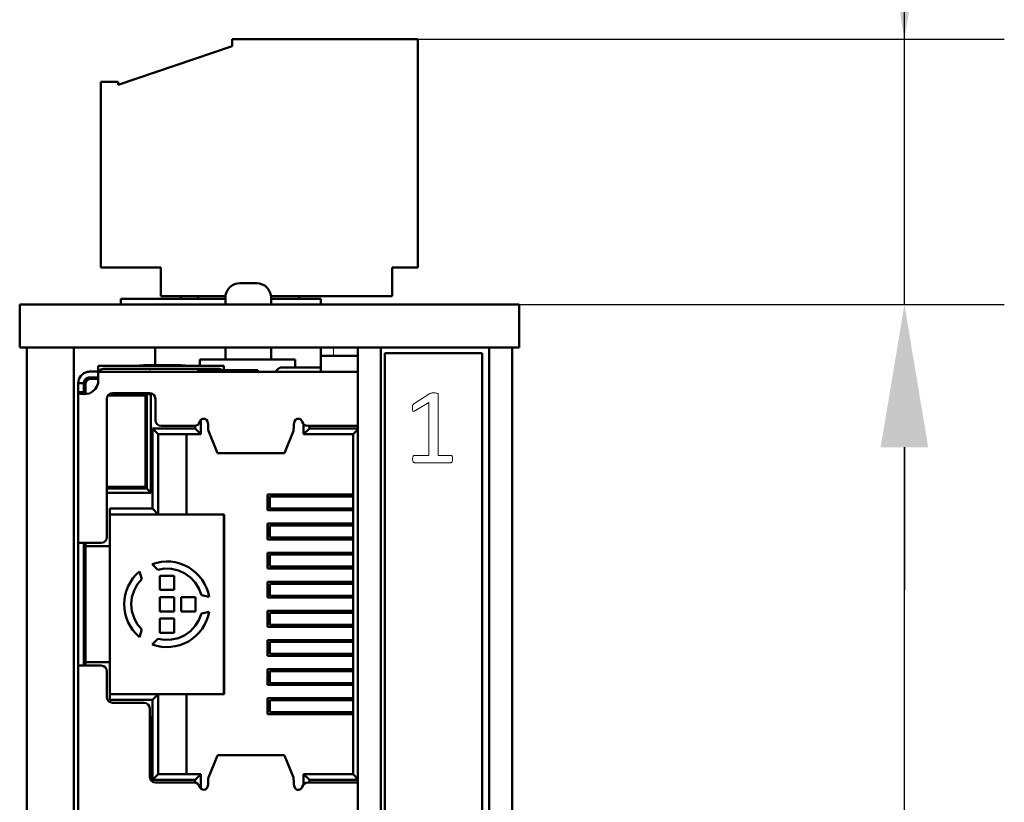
# Model space of a CAD drawing. Header units: millimetres. Extents: x 5 to 292, y 5 to 205.
# Tile 17 of 18: x 189 to 206, y 135 to 149. Entities that reach past the tile are written whole.
import ezdxf

# ---------------------------------------------------------------- set-up
doc = ezdxf.new("R2010")
doc.units = ezdxf.units.MM
doc.styles.add('TextStyle_1', font='Arial.TTF', dxfattribs={"height": 3.5})
doc.dimstyles.new('DIM_ST_1', dxfattribs={"dimtxt": 3.5, "dimasz": 2.5, "dimexe": 1.75, "dimexo": 0, "dimgap": 0.4375, "dimtad": 1, "dimlfac": 2, "dimrnd": 0.01, "dimdsep": 46, "dimtxsty": 'TextStyle_1', "dimcen": 0.09, "dimclrd": 7, "dimclre": 7, "dimclrt": 7, "dimazin": 0, "dimtfac": 1, "dimtdec": 0, "dimtmove": 0, "dimatfit": 3, "dimldrblk": 'NONE', "dimfxl": 1, "dimtvp": 1, "dimtolj": 1, "dimarcsym": 0})
doc.dimstyles.new('DIM_ST_2', dxfattribs={"dimtxt": 3.5, "dimasz": 2.5, "dimexe": 1.75, "dimexo": 0, "dimgap": 0.4375, "dimtad": 1, "dimlfac": 2, "dimrnd": 0.01, "dimdsep": 46, "dimtxsty": 'TextStyle_1', "dimcen": 0.09, "dimclrd": 7, "dimclre": 7, "dimclrt": 7, "dimazin": 0, "dimtfac": 1, "dimtdec": 0, "dimtmove": 0, "dimatfit": 3, "dimldrblk": 'NONE', "dimfxl": 1, "dimtvp": 1, "dimtolj": 1, "dimarcsym": 0})

# ---------------------------------------------------------------- blocks, each defined once
blk = doc.blocks.new('*D7')
at = {"color": 7, "lineweight": -2}
for p, q in [((197.521, 144.01), (206.396, 144.01)), ((204.646, 102.01), (204.646, 141.51)), ((197.521, 99.51), (206.396, 99.51))]:
    blk.add_line(p, q, dxfattribs=at)
at = {"color": 7}
for points in [[(205.062, 141.51), (204.229, 141.51), (204.646, 144.01)], [(204.229, 102.01), (205.062, 102.01), (204.646, 99.51)]]:
    blk.add_solid(points, dxfattribs=at)
at = {"layer": 'Defpoints', "color": 0}
for p in [(197.521, 144.01), (204.646, 144.01), (197.521, 99.51)]:
    blk.add_point(p, dxfattribs=at)
at = {"color": 7, "insert": (202.421, 121.76), "char_height": 3.5, "attachment_point": 5, "rotation": 90, "style": 'TextStyle_1'}
blk.add_mtext('\\A1;89{\\H0.5x;\\S^ ;}', dxfattribs=at)
blk = doc.blocks.new('_None')
blk = doc.blocks.new('*D8')
at = {"color": 7, "lineweight": -2}
for p, q in [((204.646, 148.66), (204.646, 160.902)), ((204.646, 151.16), (204.646, 153.66)), ((196.12, 148.66), (206.396, 148.66)), ((204.646, 144.01), (204.646, 148.66)), ((197.521, 144.01), (206.396, 144.01)), ((204.646, 141.51), (204.646, 139.01))]:
    blk.add_line(p, q, dxfattribs=at)
at = {"color": 7}
for points in [[(204.229, 151.16), (205.062, 151.16), (204.646, 148.66)], [(205.062, 141.51), (204.229, 141.51), (204.646, 144.01)]]:
    blk.add_solid(points, dxfattribs=at)
at = {"layer": 'Defpoints', "color": 0}
for p in [(196.12, 148.66), (204.646, 148.66), (197.521, 144.01)]:
    blk.add_point(p, dxfattribs=at)
at = {"color": 7, "insert": (202.421, 157.281), "char_height": 3.5, "attachment_point": 5, "rotation": 90, "style": 'TextStyle_1'}
blk.add_mtext('\\A1;9.3{\\H0.5x;\\S^ ;}', dxfattribs=at)
blk = doc.blocks.new('Seite_1')
at = {"color": 7, "linetype": 'Continuous', "lineweight": 50}
for p, q in [((193.5496, 144.0104), (193.5496, 144.1342)), ((189.1456, 144.0104), (189.5206, 144.0104)), ((189.1456, 143.2604), (189.1456, 144.0104)), ((189.5206, 144.0104), (197.5206, 144.0104)), ((197.5206, 144.0104), (197.8956, 144.0104)), ((197.8956, 144.0104), (197.8956, 143.2604)), ((189.5206, 143.2604), (189.1456, 143.2604)), ((189.2706, 100.2604), (189.2706, 143.2604)), ((189.5206, 143.2604), (197.5206, 143.2604)), ((190.0954, 143.2604), (190.0954, 100.2604)), ((191.5206, 143.2604), (191.5206, 142.9473)), ((193.5496, 143.0467), (193.5496, 143.2604)), ((195.0706, 100.2604), (195.0706, 143.2604)), ((195.4706, 143.2604), (195.4706, 100.2604)), ((197.3706, 100.2604), (197.3706, 143.2604)), ((197.8956, 143.2604), (197.5206, 143.2604)), ((197.7706, 143.2604), (197.7706, 100.2604)), ((195.5456, 100.3604), (195.5456, 143.1604)), ((195.5456, 143.1604), (197.2456, 143.1604)), ((197.2456, 143.1604), (197.2456, 100.3604)), ((192.6099, 141.4056), (193.7856, 141.4056)), ((193.5289, 140.6505), (193.5289, 140.4403)), ((193.5289, 140.1405), (193.5289, 139.9303)), ((193.5289, 139.6305), (193.5289, 139.4203)), ((193.5289, 139.1205), (193.5289, 138.9103)), ((193.5289, 138.6105), (193.5289, 138.4003)), ((193.5289, 138.1005), (193.5289, 137.8903)), ((193.5289, 137.5905), (193.5289, 137.3803)), ((193.5289, 137.0805), (193.5289, 136.8703)), ((193.7856, 136.1153), (192.6099, 136.1153))]:
    blk.add_line(p, q, dxfattribs=at)
at = {"color": 7, "linetype": 'Continuous', "lineweight": 9}
for p, q in [((194.6456, 143.1104), (194.6456, 143.2604)), ((196.0519, 142.2718), (196.3305, 142.451)), ((196.4774, 142.436), (196.4774, 141.3694)), ((196.3156, 142.2934), (196.0818, 142.1527)), ((196.3156, 141.3694), (196.3156, 142.2934)), ((196.0631, 141.3694), (196.3156, 141.3694)), ((196.4774, 141.3694), (196.6969, 141.3694)), ((196.6969, 141.2404), (196.0632, 141.2404))]:
    blk.add_line(p, q, dxfattribs=at)
at = {"color": 7, "lineweight": 50, "flags": 128}
for points in [[(190.8696, 147.8601), (192.8696, 148.5351)], [(192.8696, 148.6601), (195.7446, 148.6601)], [(192.8696, 148.5351), (192.8696, 148.6601)], [(195.7446, 148.6601), (196.1196, 148.6601)], [(196.1196, 148.6601), (196.1196, 144.6601)], [(190.5696, 147.9101), (190.8696, 147.9101)], [(190.5696, 144.6601), (190.5696, 147.9101)], [(190.8696, 147.9101), (190.8696, 147.8601)], [(191.6196, 144.6601), (190.5696, 144.6601)], [(191.6196, 144.1601), (191.6196, 144.6601)], [(195.6696, 144.6601), (195.6696, 144.1601)], [(196.1196, 144.6601), (195.6696, 144.6601)], [(193.0025, 144.3842), (192.96, 144.3808), (192.9245, 144.3724), (192.8963, 144.3617), (192.8748, 144.3507), (192.8555, 144.3384), (192.8422, 144.3283), (192.8285, 144.3163), (192.8076, 144.2941), (192.7847, 144.2618), (192.7611, 144.2091), (192.7528, 144.1743), (192.7496, 144.1342)], [(193.0025, 144.3842), (193.0173, 144.3842), (193.0435, 144.3842), (193.0789, 144.3842), (193.1203, 144.3842), (193.1643, 144.3842), (193.207, 144.3842), (193.2447, 144.3842), (193.2743, 144.3842), (193.2931, 144.3842), (193.2996, 144.3842)], [(193.2996, 144.3842), (193.3484, 144.3794), (193.3953, 144.3651), (193.4385, 144.342), (193.4764, 144.311), (193.5074, 144.2731), (193.5306, 144.2299), (193.5448, 144.183), (193.5496, 144.1342)], [(190.9196, 144.1104), (192.7496, 144.1104)], [(190.9196, 144.1104), (190.9196, 144.0104)], [(192.7517, 144.1601), (191.6196, 144.1601)], [(191.9696, 144.1104), (191.9696, 144.1601)], [(192.2696, 144.1104), (192.2696, 144.1601)], [(192.7496, 144.0104), (192.7496, 144.1342)], [(195.6696, 144.1601), (193.547, 144.1601)], [(193.5496, 144.1104), (194.4196, 144.1104)], [(194.0446, 144.1104), (194.0446, 144.1601)], [(194.4196, 144.1104), (194.4196, 144.0104)], [(192.7496, 143.0467), (192.7496, 143.2604)], [(194.4196, 143.2604), (194.4196, 143.1174)], [(192.2996, 143.0467), (193.9696, 143.0467)], [(192.2996, 143.0467), (192.2996, 142.9354)], [(193.9696, 143.0467), (193.9696, 142.9101)], [(194.4206, 142.8351), (194.4206, 143.1104)], [(194.4206, 143.1104), (195.0706, 143.1104)], [(190.3326, 142.8318), (190.2684, 142.8074), (190.2163, 142.7627), (190.1824, 142.7031), (190.1706, 142.6354)], [(190.3706, 142.8354), (190.3519, 142.8345), (190.3326, 142.8318)], [(190.3706, 142.8354), (190.3951, 142.8354), (190.4145, 142.8354)], [(190.4145, 142.8354), (190.5158, 142.8354)], [(190.5222, 142.9354), (190.5298, 142.9354), (190.5514, 142.9354), (190.5839, 142.9354), (190.6222, 142.9354)], [(190.5222, 142.9354), (190.5222, 142.8354)], [(190.5355, 142.8354), (190.5256, 142.8354), (190.5222, 142.8354)], [(195.0706, 142.8351), (190.5228, 142.8351)], [(190.5228, 142.7009), (190.5228, 142.7552), (190.5228, 142.7982), (190.5228, 142.8257), (190.5228, 142.8351)], [(190.5355, 142.8354), (190.5504, 142.8551), (190.5694, 142.8704), (190.5927, 142.8812), (190.6065, 142.8843), (190.6222, 142.8854)], [(190.6222, 142.9354), (192.6222, 142.9354)], [(192.6222, 142.8854), (190.6222, 142.8854)], [(191.2283, 142.9354), (191.2492, 142.9415), (191.281, 142.9458), (191.3182, 142.9473)], [(191.3182, 142.9473), (191.9773, 142.9473)], [(191.4169, 142.8354), (191.4303, 142.8354), (191.435, 142.8354)], [(191.9773, 142.9473), (192.0145, 142.9458), (192.0464, 142.9415), (192.0672, 142.9354)], [(193.3206, 142.8604), (192.2706, 142.8604)], [(192.2706, 142.8351), (192.2706, 142.8604)], [(192.6222, 142.9354), (192.6604, 142.9354), (192.6929, 142.9354), (192.7145, 142.9354), (192.7222, 142.9354)], [(192.6222, 142.8854), (192.6378, 142.8843), (192.6516, 142.8812), (192.6749, 142.8704), (192.6873, 142.8604)], [(192.7222, 142.8604), (192.7222, 142.9354)], [(193.3206, 142.8604), (193.3206, 142.8351)], [(193.7478, 142.9101), (193.7613, 142.9101), (193.799, 142.9101), (193.8559, 142.9101), (193.9228, 142.9101)], [(194.4206, 142.9101), (193.9228, 142.9101)], [(190.2706, 142.6354), (190.2749, 142.6645), (190.2875, 142.6911), (190.3073, 142.7129), (190.3326, 142.7279)], [(190.3956, 142.7104), (190.3573, 142.7028), (190.3249, 142.6811), (190.3032, 142.6487), (190.2956, 142.6104)], [(190.3326, 142.7279), (190.3517, 142.7336), (190.3706, 142.7354)], [(190.4145, 142.7354), (190.3951, 142.7354), (190.3706, 142.7354)], [(190.5228, 142.7104), (190.3956, 142.7104)], [(190.5222, 142.7354), (190.4145, 142.7354)], [(190.5228, 142.7009), (190.5177, 142.6351)], [(190.5222, 142.7354), (190.518, 142.7104)], [(190.2706, 142.6354), (190.1706, 142.6354)], [(190.1706, 142.4768), (190.1706, 142.5077), (190.1706, 142.5455), (190.1706, 142.5886), (190.1706, 142.6354)], [(190.2706, 142.6354), (190.2706, 142.5886), (190.2706, 142.5455), (190.2706, 142.5077), (190.2706, 142.4768)], [(190.2956, 142.4604), (190.2956, 142.5178), (190.2956, 142.5665), (190.2956, 142.5989), (190.2956, 142.6104)], [(190.5177, 142.6351), (190.4985, 142.578), (190.4663, 142.5271), (190.4228, 142.4854), (190.3706, 142.4554)], [(190.2706, 142.4768), (190.1706, 142.4768)], [(190.3706, 142.4554), (190.3119, 142.4449), (190.28, 142.4435), (190.2483, 142.4449), (190.2188, 142.4489), (190.194, 142.4555), (190.1769, 142.4649), (190.1706, 142.4768)], [(190.1706, 142.4768), (190.1706, 139.8354)], [(190.3112, 142.4448), (190.3072, 142.4453), (190.2926, 142.4497), (190.2809, 142.4566), (190.2733, 142.4657), (190.2706, 142.4768)], [(190.2956, 142.4604), (190.2956, 142.4488)], [(190.6728, 142.3604), (190.6804, 142.3987), (190.7021, 142.4311), (190.7345, 142.4528), (190.7728, 142.4604)], [(190.6728, 139.9354), (190.6728, 142.3604)], [(190.6916, 142.4154), (191.3481, 142.4154)], [(190.716, 142.4404), (191.4456, 142.4404)], [(190.7706, 142.4404), (190.79, 142.4154)], [(190.7706, 142.4404), (190.7706, 142.4154)], [(191.4228, 142.4604), (190.7728, 142.4604)], [(191.2025, 142.4154), (191.2206, 142.4404)], [(191.2206, 142.4404), (191.2206, 142.4154)], [(191.3481, 142.4154), (191.3481, 140.8154)], [(191.3706, 140.7904), (191.3706, 142.4404)], [(191.4228, 142.4604), (191.461, 142.4528), (191.4935, 142.4311), (191.5152, 142.3987), (191.5228, 142.3604)], [(191.4456, 142.4404), (191.4456, 140.7154)], [(191.5228, 141.9854), (191.5228, 142.3604)], [(191.5228, 141.9854), (191.5304, 141.9472), (191.5521, 141.9147), (191.5845, 141.893), (191.6228, 141.8854)], [(192.2999, 141.9569), (192.3103, 141.9784), (192.3269, 141.9956), (192.3481, 142.0066), (192.3717, 142.0104)], [(192.3206, 141.7379), (192.3206, 141.989)], [(192.3717, 142.0104), (192.3963, 142.0063), (192.4181, 141.9943)], [(192.4181, 141.9943), (192.4368, 141.9603), (192.4467, 141.9178)], [(193.9488, 141.9178), (193.9587, 141.9603), (193.9774, 141.9943)], [(193.9774, 141.9943), (193.9992, 142.0063), (194.0238, 142.0104)], [(194.0238, 142.0104), (194.0474, 142.0066), (194.0686, 141.9956), (194.0853, 141.9784), (194.0957, 141.9569)], [(191.4706, 141.8379), (191.5706, 141.7379)], [(191.4706, 141.8379), (191.4706, 140.4354)], [(192.2206, 141.8379), (191.4706, 141.8379)], [(191.6228, 141.8854), (192.204, 141.8854)], [(192.204, 141.8854), (192.2355, 141.8905), (192.2638, 141.9053), (192.286, 141.9281), (192.2999, 141.9569)], [(192.2206, 141.8881), (192.2206, 141.8379)], [(192.2206, 141.8379), (192.3206, 141.7379)], [(192.4467, 141.8616), (192.4467, 141.9178)], [(192.4467, 141.8616), (192.4502, 141.8198), (192.4538, 141.7974)], [(192.4538, 141.7974), (192.61, 141.4094)], [(193.7855, 141.4094), (193.9418, 141.7974)], [(193.9418, 141.7974), (193.9453, 141.8198), (193.9488, 141.8616)], [(193.9488, 141.9178), (193.9488, 141.8616)], [(194.0957, 141.9569), (194.1096, 141.9281), (194.1318, 141.9053), (194.16, 141.8905), (194.1915, 141.8854)], [(194.1206, 141.9168), (194.1206, 141.7379)], [(194.2206, 141.8379), (194.1206, 141.7379)], [(194.1915, 141.8854), (195.0378, 141.8854)], [(194.2206, 141.8379), (194.2206, 141.8854)], [(195.0706, 141.8379), (194.2206, 141.8379)], [(195.0706, 141.8229), (194.9856, 141.7379)], [(195.0378, 141.8854), (195.0706, 141.8789)], [(191.5706, 140.3354), (191.5706, 141.7379)], [(191.5706, 141.7379), (192.3206, 141.7379)], [(192.0706, 141.7379), (192.0706, 140.3354)], [(194.1206, 141.7379), (194.9856, 141.7379)], [(194.9856, 141.7379), (194.9856, 135.7829)], [(192.61, 141.4094), (192.6124, 141.4075)], [(193.7831, 141.4075), (193.7855, 141.4094)], [(191.3481, 140.8154), (190.6728, 140.8154)], [(190.6728, 140.7904), (191.3706, 140.7904)], [(190.7706, 140.7904), (190.7746, 140.8154)], [(190.7706, 140.8154), (190.7706, 140.7904)], [(191.2168, 140.8154), (191.2206, 140.7904)], [(191.2206, 140.8154), (191.2206, 140.7904)], [(191.3706, 140.7904), (191.4456, 140.7154)], [(191.4456, 140.7154), (190.6728, 140.7154)], [(193.4856, 140.6829), (193.4856, 140.4079)], [(194.9856, 140.6829), (193.4856, 140.6829)], [(193.5307, 140.6504), (193.5317, 140.6504), (193.5483, 140.6504)], [(194.9856, 140.6504), (193.5483, 140.6504)], [(193.9856, 140.6829), (193.9856, 140.6504)], [(193.9956, 140.6604), (193.9956, 140.6829)], [(193.9956, 140.6604), (194.0013, 140.6604), (194.0184, 140.6604), (194.0461, 140.6604), (194.0834, 140.6604), (194.1289, 140.6604), (194.1808, 140.6604), (194.2371, 140.6604), (194.2956, 140.6604)], [(193.9956, 140.6604), (193.9956, 140.6504)], [(194.1456, 140.6829), (194.1456, 140.6704)], [(194.1456, 140.6704), (194.1456, 140.6604)], [(194.1456, 140.6704), (194.2706, 140.6704)], [(194.2196, 140.6704), (194.2196, 140.6604)], [(194.2706, 140.6704), (194.2706, 140.6829)], [(194.2956, 140.6604), (194.9856, 140.6604)], [(194.4206, 140.6604), (194.4206, 140.6829)], [(190.7256, 139.7754), (190.7256, 140.4354)], [(191.4706, 140.4354), (190.7256, 140.4354)], [(191.4706, 140.4354), (191.5706, 140.3354)], [(193.5483, 140.4404), (193.5317, 140.4404), (193.5307, 140.4404)], [(193.5483, 140.4404), (194.9856, 140.4404)], [(193.9856, 140.4404), (193.9856, 140.4079)], [(193.9956, 140.4404), (193.9956, 140.4304)], [(193.9956, 140.4079), (193.9956, 140.4304)], [(194.2956, 140.4304), (194.2371, 140.4304), (194.1808, 140.4304), (194.1289, 140.4304), (194.0834, 140.4304), (194.0461, 140.4304), (194.0184, 140.4304), (194.0013, 140.4304), (193.9956, 140.4304)], [(194.1456, 140.4304), (194.1456, 140.4204)], [(194.1456, 140.4204), (194.1456, 140.4079)], [(194.2706, 140.4204), (194.1456, 140.4204)], [(194.2196, 140.4304), (194.2196, 140.4204)], [(194.2706, 140.4079), (194.2706, 140.4204)], [(194.9856, 140.4304), (194.2956, 140.4304)], [(194.4206, 140.4079), (194.4206, 140.4304)], [(190.7256, 140.3354), (190.7256, 137.7524)], [(190.7256, 140.3354), (191.5706, 140.3354)], [(192.0706, 140.3354), (191.5706, 140.3354)], [(192.7256, 140.3354), (192.0706, 140.3354)], [(192.7222, 137.1854), (192.7222, 140.3354)], [(192.7256, 137.1854), (192.7256, 140.3354)], [(193.4856, 140.4079), (194.9856, 140.4079)], [(193.4856, 140.1729), (193.4856, 139.8979)], [(194.9856, 140.1729), (193.4856, 140.1729)], [(193.5307, 140.1404), (193.5317, 140.1404), (193.5483, 140.1404)], [(194.9856, 140.1404), (193.5483, 140.1404)], [(193.9856, 140.1729), (193.9856, 140.1404)], [(193.9956, 140.1504), (193.9956, 140.1729)], [(193.9956, 140.1504), (194.0013, 140.1504), (194.0184, 140.1504), (194.0461, 140.1504), (194.0834, 140.1504), (194.1289, 140.1504), (194.1808, 140.1504), (194.2371, 140.1504), (194.2956, 140.1504)], [(193.9956, 140.1504), (193.9956, 140.1404)], [(194.1456, 140.1729), (194.1456, 140.1604)], [(194.1456, 140.1604), (194.1456, 140.1504)], [(194.1456, 140.1604), (194.2706, 140.1604)], [(194.1696, 140.1604), (194.1696, 140.1504)], [(194.1696, 140.1604), (194.1696, 140.1504)], [(194.2706, 140.1604), (194.2706, 140.1729)], [(194.2956, 140.1504), (194.9856, 140.1504)], [(194.3696, 140.1504), (194.3696, 140.1729)], [(194.3696, 140.1504), (194.3696, 140.1729)], [(194.4206, 140.1504), (194.4206, 140.1729)], [(190.5728, 139.8354), (190.611, 139.843), (190.6435, 139.8647), (190.6652, 139.8972), (190.6728, 139.9354)], [(193.4856, 139.8979), (194.9856, 139.8979)], [(193.5483, 139.9304), (193.5317, 139.9304), (193.5307, 139.9304)], [(193.5483, 139.9304), (194.9856, 139.9304)], [(193.9856, 139.9304), (193.9856, 139.8979)], [(193.9956, 139.9304), (193.9956, 139.9204)], [(193.9956, 139.8979), (193.9956, 139.9204)], [(194.2956, 139.9204), (194.2371, 139.9204), (194.1808, 139.9204), (194.1289, 139.9204), (194.0834, 139.9204), (194.0461, 139.9204), (194.0184, 139.9204), (194.0013, 139.9204), (193.9956, 139.9204)], [(194.1456, 139.9204), (194.1456, 139.9104)], [(194.1456, 139.9104), (194.1456, 139.8979)], [(194.2706, 139.9104), (194.1456, 139.9104)], [(194.1696, 139.9204), (194.1696, 139.9104)], [(194.1696, 139.9104), (194.1696, 139.9204)], [(194.2706, 139.8979), (194.2706, 139.9104)], [(194.9856, 139.9204), (194.2956, 139.9204)], [(194.3696, 139.8979), (194.3696, 139.9204)], [(194.4206, 139.8979), (194.4206, 139.9204)], [(190.3706, 139.8354), (190.3316, 139.8354), (190.294, 139.8354), (190.2595, 139.8354), (190.2292, 139.8354), (190.2043, 139.8354), (190.1858, 139.8354), (190.1744, 139.8354), (190.1706, 139.8354)], [(190.1706, 137.6924), (190.1706, 139.8284)], [(190.2706, 137.6854), (190.2706, 139.8354)], [(190.2956, 139.8354), (190.2956, 139.7754)], [(190.3956, 139.7754), (190.3573, 139.7754), (190.3249, 139.7754), (190.3032, 139.7754), (190.2956, 139.7754)], [(190.2956, 137.7524), (190.2956, 139.7684)], [(190.3706, 139.8354), (190.5728, 139.8354)], [(190.3956, 139.7754), (190.7256, 139.7754)], [(193.4856, 139.6629), (193.4856, 139.3879)], [(194.9856, 139.6629), (193.4856, 139.6629)], [(193.5307, 139.6304), (193.5317, 139.6304), (193.5483, 139.6304)], [(194.9856, 139.6304), (193.5483, 139.6304)], [(193.9856, 139.6629), (193.9856, 139.6304)], [(193.9956, 139.6404), (193.9956, 139.6629)], [(193.9956, 139.6404), (194.0013, 139.6404), (194.0184, 139.6404), (194.0461, 139.6404), (194.0834, 139.6404), (194.1289, 139.6404), (194.1808, 139.6404), (194.2371, 139.6404), (194.2956, 139.6404)], [(193.9956, 139.6404), (193.9956, 139.6304)], [(194.1456, 139.6629), (194.1456, 139.6504)], [(194.1456, 139.6504), (194.1456, 139.6404)], [(194.1456, 139.6504), (194.2706, 139.6504)], [(194.1696, 139.6504), (194.1696, 139.6404)], [(194.1696, 139.6404), (194.1696, 139.6504)], [(194.2706, 139.6504), (194.2706, 139.6629)], [(194.2956, 139.6404), (194.9856, 139.6404)], [(194.3696, 139.6404), (194.3696, 139.6629)], [(194.4206, 139.6404), (194.4206, 139.6629)], [(192.4642, 138.8907), (192.4456, 138.9703), (192.4185, 139.0474), (192.3831, 139.1212), (192.3399, 139.1906), (192.2895, 139.2549), (192.2323, 139.3134), (192.1691, 139.3653), (192.1006, 139.4099), (192.0276, 139.4469), (191.9511, 139.4757), (191.8719, 139.496), (191.7909, 139.5076), (191.7092, 139.5103), (191.6277, 139.504), (191.5473, 139.4889), (191.4691, 139.4652)], [(191.4691, 139.4652), (191.5638, 139.3641)], [(191.5638, 139.3641), (191.6847, 139.3841), (191.8072, 139.3801), (191.9265, 139.3523), (192.0381, 139.3017), (192.1377, 139.2303), (192.2214, 139.1409), (192.2861, 139.0369), (192.3293, 138.9222)], [(193.4856, 139.3879), (194.9856, 139.3879)], [(193.5483, 139.4204), (193.5317, 139.4204), (193.5307, 139.4204)], [(193.5483, 139.4204), (194.9856, 139.4204)], [(193.9856, 139.4204), (193.9856, 139.3879)], [(193.9956, 139.4204), (193.9956, 139.4104)], [(193.9956, 139.3879), (193.9956, 139.4104)], [(194.2956, 139.4104), (194.2371, 139.4104), (194.1808, 139.4104), (194.1289, 139.4104), (194.0834, 139.4104), (194.0461, 139.4104), (194.0184, 139.4104), (194.0013, 139.4104), (193.9956, 139.4104)], [(194.1456, 139.4104), (194.1456, 139.4004)], [(194.1456, 139.4004), (194.1456, 139.3879)], [(194.2706, 139.4004), (194.1456, 139.4004)], [(194.1696, 139.4104), (194.1696, 139.4004)], [(194.1696, 139.4004), (194.1696, 139.4104)], [(194.2706, 139.3879), (194.2706, 139.4004)], [(194.9856, 139.4104), (194.2956, 139.4104)], [(194.3696, 139.3879), (194.3696, 139.4104)], [(194.3696, 139.4104), (194.3696, 139.3879)], [(194.4206, 139.3879), (194.4206, 139.4104)], [(190.2956, 139.2668), (190.2865, 139.2748), (190.2756, 139.2962), (190.2706, 139.3303)], [(190.2956, 139.291), (190.283, 139.2816)], [(191.2435, 139.335), (191.1838, 139.2791), (191.1306, 139.217), (191.0844, 139.1495), (191.0459, 139.0774), (191.0154, 139.0015), (190.9934, 138.9228), (190.98, 138.8421), (190.9756, 138.7604), (190.98, 138.6788), (190.9934, 138.5981), (191.0154, 138.5194), (191.0459, 138.4435), (191.0844, 138.3713), (191.1306, 138.3039), (191.1838, 138.2418), (191.2435, 138.1859)], [(191.2836, 139.2024), (191.2435, 139.335)], [(191.8506, 139.2604), (191.6006, 139.2604)], [(191.6006, 139.2604), (191.6006, 139.0104)], [(191.8506, 139.0104), (191.8506, 139.2604)], [(191.2836, 138.3185), (191.2059, 138.4132), (191.1482, 138.5213), (191.1126, 138.6385), (191.1006, 138.7604), (191.1126, 138.8824), (191.1482, 138.9996), (191.2059, 139.1077), (191.2836, 139.2024)], [(193.4856, 139.1529), (193.4856, 138.8779)], [(194.9856, 139.1529), (193.4856, 139.1529)], [(193.5307, 139.1204), (193.5317, 139.1204), (193.5483, 139.1204)], [(194.9856, 139.1204), (193.5483, 139.1204)], [(193.9856, 139.1529), (193.9856, 139.1204)], [(193.9956, 139.1304), (193.9956, 139.1529)], [(193.9956, 139.1304), (194.0013, 139.1304), (194.0184, 139.1304), (194.0461, 139.1304), (194.0834, 139.1304), (194.1289, 139.1304), (194.1808, 139.1304), (194.2371, 139.1304), (194.2956, 139.1304)], [(193.9956, 139.1304), (193.9956, 139.1204)], [(194.1456, 139.1529), (194.1456, 139.1404)], [(194.1456, 139.1404), (194.1456, 139.1304)], [(194.1456, 139.1404), (194.2706, 139.1404)], [(194.2196, 139.1404), (194.2196, 139.1304)], [(194.2706, 139.1404), (194.2706, 139.1529)], [(194.2956, 139.1304), (194.9856, 139.1304)], [(194.4206, 139.1304), (194.4206, 139.1529)], [(191.6006, 139.0104), (191.8506, 139.0104)], [(191.8506, 138.8854), (191.6006, 138.8854)], [(191.6006, 138.8854), (191.6006, 138.6354)], [(191.8506, 138.6354), (191.8506, 138.8854)], [(192.2256, 138.8854), (191.9756, 138.8854)], [(191.9756, 138.8854), (191.9756, 138.6354)], [(192.2256, 138.6354), (192.2256, 138.8854)], [(192.3293, 138.9222), (192.4642, 138.8907)], [(193.4856, 138.8779), (194.9856, 138.8779)], [(193.5483, 138.9104), (193.5317, 138.9104), (193.5307, 138.9104)], [(193.5483, 138.9104), (194.9856, 138.9104)], [(193.9856, 138.9104), (193.9856, 138.8779)], [(193.9956, 138.9104), (193.9956, 138.9004)], [(193.9956, 138.8779), (193.9956, 138.9004)], [(194.2956, 138.9004), (194.2371, 138.9004), (194.1808, 138.9004), (194.1289, 138.9004), (194.0834, 138.9004), (194.0461, 138.9004), (194.0184, 138.9004), (194.0013, 138.9004), (193.9956, 138.9004)], [(194.1456, 138.9004), (194.1456, 138.8904)], [(194.1456, 138.8904), (194.1456, 138.8779)], [(194.2706, 138.8904), (194.1456, 138.8904)], [(194.2196, 138.9004), (194.2196, 138.8904)], [(194.2706, 138.8779), (194.2706, 138.8904)], [(194.9856, 138.9004), (194.2956, 138.9004)], [(194.4146, 138.9004), (194.4146, 138.8779)], [(194.4206, 138.8779), (194.4206, 138.9004)], [(191.4691, 138.0557), (191.5473, 138.0319), (191.6277, 138.0168), (191.7092, 138.0106), (191.7909, 138.0133), (191.8719, 138.0248), (191.9511, 138.0451), (192.0276, 138.0739), (192.1006, 138.1109), (192.1691, 138.1556), (192.2323, 138.2075), (192.2895, 138.2659), (192.3399, 138.3302), (192.3831, 138.3997), (192.4185, 138.4734), (192.4456, 138.5506), (192.4642, 138.6302)], [(192.3293, 138.5987), (192.2861, 138.484), (192.2214, 138.38), (192.1377, 138.2905), (192.0381, 138.2192), (191.9265, 138.1686), (191.8072, 138.1408), (191.6847, 138.1368), (191.5638, 138.1567)], [(191.6006, 138.6354), (191.8506, 138.6354)], [(191.9756, 138.6354), (192.2256, 138.6354)], [(192.4642, 138.6302), (192.3293, 138.5987)], [(193.4856, 138.6429), (193.4856, 138.3679)], [(194.9856, 138.6429), (193.4856, 138.6429)], [(193.5307, 138.6104), (193.5317, 138.6104), (193.5483, 138.6104)], [(194.9856, 138.6104), (193.5483, 138.6104)], [(193.9856, 138.6429), (193.9856, 138.6104)], [(193.9956, 138.6204), (193.9956, 138.6429)], [(193.9956, 138.6204), (194.0013, 138.6204), (194.0184, 138.6204), (194.0461, 138.6204), (194.0834, 138.6204), (194.1289, 138.6204), (194.1808, 138.6204), (194.2371, 138.6204), (194.2956, 138.6204)], [(193.9956, 138.6204), (193.9956, 138.6104)], [(194.1456, 138.6429), (194.1456, 138.6304)], [(194.1456, 138.6304), (194.1456, 138.6204)], [(194.1456, 138.6304), (194.2706, 138.6304)], [(194.2196, 138.6304), (194.2196, 138.6204)], [(194.2706, 138.6304), (194.2706, 138.6429)], [(194.2956, 138.6204), (194.9856, 138.6204)], [(194.4206, 138.6204), (194.4206, 138.6429)], [(191.8506, 138.5104), (191.6006, 138.5104)], [(191.6006, 138.5104), (191.6006, 138.2604)], [(191.8506, 138.2604), (191.8506, 138.5104)], [(193.4856, 138.3679), (194.9856, 138.3679)], [(193.5483, 138.4004), (193.5317, 138.4004), (193.5307, 138.4004)], [(193.5483, 138.4004), (194.9856, 138.4004)], [(193.9856, 138.4004), (193.9856, 138.3679)], [(193.9956, 138.4004), (193.9956, 138.3904)], [(193.9956, 138.3679), (193.9956, 138.3904)], [(194.2956, 138.3904), (194.2371, 138.3904), (194.1808, 138.3904), (194.1289, 138.3904), (194.0834, 138.3904), (194.0461, 138.3904), (194.0184, 138.3904), (194.0013, 138.3904), (193.9956, 138.3904)], [(194.1456, 138.3904), (194.1456, 138.3804)], [(194.1456, 138.3804), (194.1456, 138.3679)], [(194.2706, 138.3804), (194.1456, 138.3804)], [(194.2196, 138.3904), (194.2196, 138.3804)], [(194.2706, 138.3679), (194.2706, 138.3804)], [(194.9856, 138.3904), (194.2956, 138.3904)], [(194.4206, 138.3679), (194.4206, 138.3904)], [(190.2956, 138.2555), (190.2856, 138.2465), (190.2752, 138.2247), (190.2706, 138.1906)], [(190.2956, 138.2276), (190.2946, 138.2285), (190.2817, 138.2383)], [(191.2435, 138.1859), (191.2836, 138.3185)], [(191.6006, 138.2604), (191.8506, 138.2604)], [(191.5638, 138.1567), (191.4691, 138.0557)], [(193.4856, 138.1329), (193.4856, 137.8579)], [(194.9856, 138.1329), (193.4856, 138.1329)], [(193.5307, 138.1004), (193.5317, 138.1004), (193.5483, 138.1004)], [(194.9856, 138.1004), (193.5483, 138.1004)], [(193.9856, 138.1329), (193.9856, 138.1004)], [(193.9956, 138.1104), (193.9956, 138.1329)], [(193.9956, 138.1104), (194.0013, 138.1104), (194.0184, 138.1104), (194.0461, 138.1104), (194.0834, 138.1104), (194.1289, 138.1104), (194.1808, 138.1104), (194.2371, 138.1104), (194.2956, 138.1104)], [(193.9956, 138.1104), (193.9956, 138.1004)], [(194.1456, 138.1329), (194.1456, 138.1204)], [(194.1456, 138.1204), (194.1456, 138.1104)], [(194.1456, 138.1204), (194.2706, 138.1204)], [(194.2196, 138.1204), (194.2196, 138.1104)], [(194.2706, 138.1204), (194.2706, 138.1329)], [(194.2956, 138.1104), (194.9856, 138.1104)], [(194.4206, 138.1104), (194.4206, 138.1329)], [(193.4856, 137.8579), (194.9856, 137.8579)], [(193.5483, 137.8904), (193.5317, 137.8904), (193.5307, 137.8904)], [(193.5483, 137.8904), (194.9856, 137.8904)], [(193.9856, 137.8904), (193.9856, 137.8579)], [(193.9956, 137.8904), (193.9956, 137.8804)], [(193.9956, 137.8579), (193.9956, 137.8804)], [(194.2956, 137.8804), (194.2371, 137.8804), (194.1808, 137.8804), (194.1289, 137.8804), (194.0834, 137.8804), (194.0461, 137.8804), (194.0184, 137.8804), (194.0013, 137.8804), (193.9956, 137.8804)], [(194.1456, 137.8804), (194.1456, 137.8704)], [(194.1456, 137.8704), (194.1456, 137.8579)], [(194.2706, 137.8704), (194.1456, 137.8704)], [(194.2196, 137.8804), (194.2196, 137.8704)], [(194.2706, 137.8579), (194.2706, 137.8704)], [(194.9856, 137.8804), (194.2956, 137.8804)], [(194.4206, 137.8579), (194.4206, 137.8804)], [(190.1706, 137.6854), (190.1744, 137.6854), (190.1858, 137.6854), (190.2043, 137.6854), (190.2292, 137.6854), (190.2595, 137.6854), (190.294, 137.6854), (190.3316, 137.6854), (190.3706, 137.6854)], [(190.1706, 137.6854), (190.1706, 135.044)], [(190.2956, 137.7454), (190.2956, 137.6854)], [(190.2956, 137.7454), (190.3032, 137.7454), (190.3249, 137.7454), (190.3573, 137.7454), (190.3956, 137.7454)], [(190.5728, 137.6854), (190.3706, 137.6854)], [(190.3956, 137.7454), (190.7256, 137.7454)], [(190.6728, 137.5854), (190.6652, 137.6237), (190.6435, 137.6561), (190.611, 137.6778), (190.5728, 137.6854)], [(190.7256, 137.0854), (190.7256, 137.7454)], [(190.6728, 137.1354), (190.6728, 137.5854)], [(193.4856, 137.6229), (193.4856, 137.3479)], [(194.9856, 137.6229), (193.4856, 137.6229)], [(193.5307, 137.5904), (193.5317, 137.5904), (193.5483, 137.5904)], [(194.9856, 137.5904), (193.5483, 137.5904)], [(193.9856, 137.6229), (193.9856, 137.5904)], [(193.9956, 137.6004), (193.9956, 137.6229)], [(193.9956, 137.6004), (194.0013, 137.6004), (194.0184, 137.6004), (194.0461, 137.6004), (194.0834, 137.6004), (194.1289, 137.6004), (194.1808, 137.6004), (194.2371, 137.6004), (194.2956, 137.6004)], [(193.9956, 137.6004), (193.9956, 137.5904)], [(194.1456, 137.6229), (194.1456, 137.6104)], [(194.1456, 137.6104), (194.1456, 137.6004)], [(194.1456, 137.6104), (194.2706, 137.6104)], [(194.2196, 137.6104), (194.2196, 137.6004)], [(194.2706, 137.6104), (194.2706, 137.6229)], [(194.2956, 137.6004), (194.9856, 137.6004)], [(194.4206, 137.6004), (194.4206, 137.6229)], [(193.4856, 137.3479), (194.9856, 137.3479)], [(193.5483, 137.3804), (193.5317, 137.3804), (193.5307, 137.3804)], [(193.5483, 137.3804), (194.9856, 137.3804)], [(193.9856, 137.3804), (193.9856, 137.3479)], [(193.9956, 137.3804), (193.9956, 137.3704)], [(193.9956, 137.3479), (193.9956, 137.3704)], [(194.2956, 137.3704), (194.2371, 137.3704), (194.1808, 137.3704), (194.1289, 137.3704), (194.0834, 137.3704), (194.0461, 137.3704), (194.0184, 137.3704), (194.0013, 137.3704), (193.9956, 137.3704)], [(194.1456, 137.3704), (194.1456, 137.3604)], [(194.1456, 137.3604), (194.1456, 137.3479)], [(194.2706, 137.3604), (194.1456, 137.3604)], [(194.2706, 137.3479), (194.2706, 137.3604)], [(194.9856, 137.3704), (194.2956, 137.3704)], [(194.4206, 137.3479), (194.4206, 137.3704)], [(191.5706, 137.1854), (190.7256, 137.1854)], [(191.4706, 137.0854), (191.5706, 137.1854)], [(191.5706, 137.1854), (192.0706, 137.1854)], [(191.5706, 135.7829), (191.5706, 137.1854)], [(192.0706, 137.1854), (192.7256, 137.1854)], [(192.0706, 135.7829), (192.0706, 137.1854)], [(190.7728, 137.0354), (190.7345, 137.043), (190.7021, 137.0647), (190.6804, 137.0972), (190.6728, 137.1354)], [(190.7256, 137.0854), (191.4706, 137.0854)], [(191.3228, 137.0354), (190.7728, 137.0354)], [(191.4228, 136.9354), (191.4152, 136.9737), (191.3935, 137.0061), (191.361, 137.0278), (191.3228, 137.0354)], [(191.4706, 137.0854), (191.4706, 135.6829)], [(193.4856, 137.1129), (193.4856, 136.8379)], [(194.9856, 137.1129), (193.4856, 137.1129)], [(193.5307, 137.0804), (193.5317, 137.0804), (193.5483, 137.0804)], [(194.9856, 137.0804), (193.5483, 137.0804)], [(193.9856, 137.1129), (193.9856, 137.0804)], [(193.9956, 137.0904), (193.9956, 137.1129)], [(193.9956, 137.0904), (194.0013, 137.0904), (194.0184, 137.0904), (194.0461, 137.0904), (194.0834, 137.0904), (194.1289, 137.0904), (194.1808, 137.0904), (194.2371, 137.0904), (194.2956, 137.0904)], [(193.9956, 137.0904), (193.9956, 137.0804)], [(194.1456, 137.1129), (194.1456, 137.1004)], [(194.1456, 137.1004), (194.1456, 137.0904)], [(194.1456, 137.1004), (194.2706, 137.1004)], [(194.2706, 137.1004), (194.2706, 137.1129)], [(194.2956, 137.0904), (194.9856, 137.0904)], [(194.4206, 137.0904), (194.4206, 137.1129)], [(191.4228, 135.7354), (191.4228, 136.9354)], [(191.4456, 136.8054), (191.4228, 136.7826)], [(191.4228, 136.8054), (191.4456, 136.8054)], [(191.4456, 136.8054), (191.4456, 135.6744)], [(193.4856, 136.8379), (194.9856, 136.8379)], [(193.5483, 136.8704), (193.5317, 136.8704), (193.5307, 136.8704)], [(193.5483, 136.8704), (194.9856, 136.8704)], [(193.9856, 136.8704), (193.9856, 136.8379)], [(193.9956, 136.8704), (193.9956, 136.8604)], [(193.9956, 136.8379), (193.9956, 136.8604)], [(194.2956, 136.8604), (194.2371, 136.8604), (194.1808, 136.8604), (194.1289, 136.8604), (194.0834, 136.8604), (194.0461, 136.8604), (194.0184, 136.8604), (194.0013, 136.8604), (193.9956, 136.8604)], [(194.1456, 136.8604), (194.1456, 136.8504)], [(194.1456, 136.8504), (194.1456, 136.8379)], [(194.2706, 136.8504), (194.1456, 136.8504)], [(194.2706, 136.8379), (194.2706, 136.8504)], [(194.9856, 136.8604), (194.2956, 136.8604)], [(194.4206, 136.8379), (194.4206, 136.8604)], [(192.61, 136.1115), (192.4538, 135.7235)], [(192.6124, 136.1134), (192.61, 136.1115)], [(193.7855, 136.1115), (193.7831, 136.1134)], [(193.9418, 135.7235), (193.7855, 136.1115)], [(191.4706, 135.6829), (191.5706, 135.7829)], [(192.3206, 135.7829), (191.5706, 135.7829)], [(192.2206, 135.6829), (192.3206, 135.7829)], [(192.3206, 135.5318), (192.3206, 135.7829)], [(194.9856, 135.7829), (194.1206, 135.7829)], [(194.2206, 135.6829), (194.1206, 135.7829)], [(194.1206, 135.7829), (194.1206, 135.6041)], [(195.0706, 135.6979), (194.9856, 135.7829)], [(191.5228, 135.6354), (191.4845, 135.643), (191.4521, 135.6647), (191.4304, 135.6972), (191.4228, 135.7354)], [(191.4706, 135.6829), (192.2206, 135.6829)], [(192.204, 135.6354), (191.5228, 135.6354)], [(192.2999, 135.564), (192.286, 135.5927), (192.2638, 135.6156), (192.2355, 135.6303), (192.204, 135.6354)], [(192.2206, 135.6829), (192.2206, 135.6328)], [(192.4467, 135.6031), (192.4368, 135.5606), (192.4181, 135.5265)], [(192.4538, 135.7235), (192.4502, 135.7011), (192.4467, 135.6593)], [(192.4467, 135.6031), (192.4467, 135.6593)], [(193.9488, 135.6593), (193.9453, 135.7011), (193.9418, 135.7235)], [(193.9488, 135.6593), (193.9488, 135.6031)], [(193.9774, 135.5265), (193.9587, 135.5606), (193.9488, 135.6031)], [(194.1915, 135.6354), (194.16, 135.6303), (194.1318, 135.6156), (194.1096, 135.5927), (194.0957, 135.564)], [(195.0378, 135.6354), (194.1915, 135.6354)], [(194.2206, 135.6829), (195.0706, 135.6829)], [(194.2206, 135.6354), (194.2206, 135.6829)], [(195.0706, 135.642), (195.0378, 135.6354)], [(192.3717, 135.5104), (192.3481, 135.5142), (192.3269, 135.5253), (192.3103, 135.5425), (192.2999, 135.564)], [(192.4181, 135.5265), (192.3963, 135.5146), (192.3717, 135.5104)], [(194.0957, 135.564), (194.0884, 135.5473), (194.0773, 135.5329), (194.063, 135.5215), (194.0465, 135.5139), (194.0286, 135.5106), (194.0104, 135.5116), (193.993, 135.5171), (193.9774, 135.5265)]]:
    blk.add_lwpolyline(points, dxfattribs=at)
at = {"color": 7, "lineweight": 9, "flags": 128}
for points in [[(196.3305, 142.451), (196.3372, 142.4547), (196.3462, 142.4576), (196.3583, 142.4603), (196.37, 142.4616), (196.3841, 142.4621), (196.4021, 142.4623)], [(196.4021, 142.4623), (196.4228, 142.4618), (196.4397, 142.4604), (196.4532, 142.4582), (196.4633, 142.4553), (196.4703, 142.4515), (196.4746, 142.4468), (196.4767, 142.4415), (196.4774, 142.436)], [(196.0247, 142.2015), (196.0252, 142.2179), (196.0265, 142.2313), (196.0287, 142.2423), (196.0319, 142.251), (196.0366, 142.2586), (196.0431, 142.2653), (196.0519, 142.2718)], [(196.0818, 142.1527), (196.0707, 142.1473), (196.0612, 142.1435), (196.0533, 142.1414), (196.0466, 142.1411), (196.0408, 142.1425), (196.036, 142.1457), (196.0317, 142.1513), (196.0285, 142.1592), (196.0266, 142.1693), (196.0252, 142.184), (196.0247, 142.2015)], [(196.0294, 141.304), (196.0301, 141.3196), (196.0322, 141.333), (196.0354, 141.3441), (196.0393, 141.3531), (196.0439, 141.3601), (196.0495, 141.3652), (196.056, 141.3684), (196.0631, 141.3694)], [(196.0632, 141.2404), (196.0561, 141.2415), (196.0497, 141.2446), (196.0436, 141.2501), (196.0379, 141.2583), (196.0343, 141.2668), (196.0316, 141.2771), (196.03, 141.2894), (196.0294, 141.304)], [(196.6969, 141.3694), (196.7041, 141.3684), (196.711, 141.3652), (196.7169, 141.3601), (196.7218, 141.3531), (196.7255, 141.3441), (196.7283, 141.333), (196.7301, 141.3196), (196.7307, 141.304)], [(196.7307, 141.304), (196.7301, 141.2892), (196.7284, 141.2767), (196.7257, 141.2663), (196.7222, 141.2578), (196.718, 141.2511), (196.7116, 141.245), (196.7044, 141.2416), (196.6969, 141.2404)]]:
    blk.add_lwpolyline(points, dxfattribs=at)
at = {"color": 7, "linetype": 'Continuous', "lineweight": 50}
for centre, radius, start, end in [((193.6042, 142.8851), 0.05, 270, 325.15422), ((193.7478, 142.7851), 0.125, 90, 145.13075)]:
    blk.add_arc(centre, radius, start, end, dxfattribs=at)
for base, p1, p2, dimstyle, picture, middle in [((204.6456, 148.6601), (197.5206, 144.0104), (196.1196, 148.6601), 'DIM_ST_2', '*D8', (204.6456, 157.2808)), ((204.6456, 144.0104), (197.5206, 99.5104), (197.5206, 144.0104), 'DIM_ST_1', '*D7', (204.6456, 121.7604))]:
    dim = blk.add_linear_dim(base=base, p1=p1, p2=p2, angle=90, text='<>{\\H0.5x;\\S^ ;}', dimstyle=dimstyle)
    dim.commit()
    dim.dimension.update_dxf_attribs({"geometry": picture, "text_midpoint": middle, "dimtype": 160})

msp = doc.modelspace()

# ---------------------------------------------------------------- block references
msp.add_blockref('Seite_1', (0, 0))

doc.saveas('drawing.dxf')
